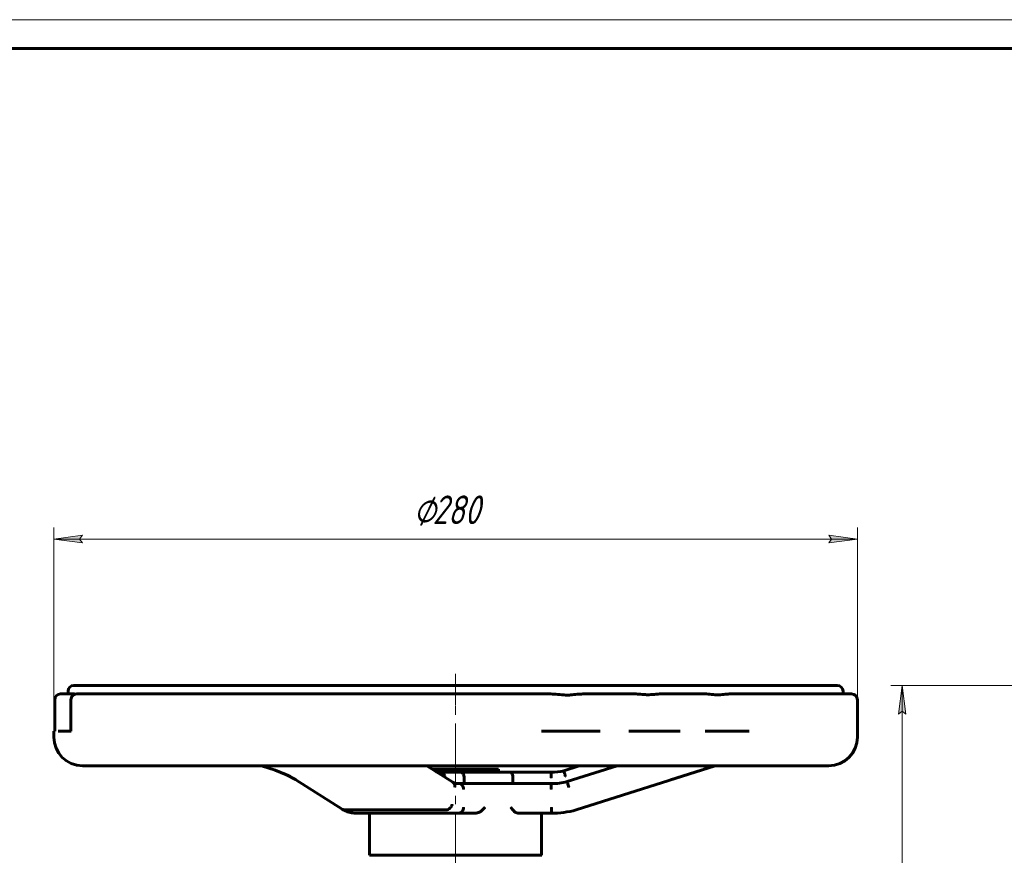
# Model space of a CAD drawing. Header units: millimetres. Extents: x 0 to 594, y 0 to 420.
# Tile 10 of 11: x 227 to 399, y 274 to 420. Entities that reach past the tile are written whole.
import ezdxf

# ---------------------------------------------------------------- set-up
doc = ezdxf.new("R2010")
doc.units = ezdxf.units.MM
for name, pattern in [('K5LT_AXLED', [13.875, 9.375, -1.5, 1.5, -1.5]), ('K5LT_BASIC', [0]), ('K5LT_THIN', [0])]:
    doc.linetypes.add(name, pattern=pattern)
doc.layers.add('Системный слой', color=7, linetype='Continuous')
doc.layers.add('Системный слой (1)', color=251, linetype='Continuous', true_color=0x6c6c6c)
doc.styles.add('KDIMTEXTSTYLE', font='txt', dxfattribs={"width": 0.96, "oblique": 15, "height": 5})
doc.styles.add('KTEXTSTYLE', font='txt', dxfattribs={"width": 0.96, "height": 5})
doc.dimstyles.new('KDIMSTYLE (0.50)', dxfattribs={"dimtxt": 5, "dimasz": 1, "dimexe": 2, "dimexo": 0, "dimgap": 1, "dimtad": 1, "dimlfac": 2, "dimtxsty": 'KDIMTEXTSTYLE', "dimsah": 1, "dimcen": 0, "dimdle": 1, "dimadec": 0, "dimazin": 0, "dimtfac": 0.667, "dimtmove": 0, "dimatfit": 3, "dimfxl": 1, "dimtvp": 1, "dimtolj": 1, "dimtzin": 0, "dimarcsym": 0})

# ---------------------------------------------------------------- blocks, each defined once
blk = doc.blocks.new('U24')
at = {"layer": 'Системный слой (1)', "color": 143, "linetype": 'K5LT_BASIC', "lineweight": 60, "true_color": 0x33acca}
for p, q in [((302.86, 287.22), (303.15, 287.09)), ((303.15, 287.09), (303.43, 287.01)), ((303.43, 287.01), (303.56, 287)), ((303.56, 287), (303.7, 286.99))]:
    blk.add_line(p, q, dxfattribs=at)
blk = doc.blocks.new('U25')
at = {"layer": 'Системный слой (1)', "color": 143, "linetype": 'K5LT_BASIC', "lineweight": 60, "true_color": 0x33acca}
for p, q in [((271.99, 289.28), (271.91, 289.31)), ((273.38, 288.73), (271.99, 289.28)), ((274.15, 288.37), (273.38, 288.73)), ((274.51, 288.19), (274.15, 288.37)), ((275.5, 287.63), (274.51, 288.19))]:
    blk.add_line(p, q, dxfattribs=at)
blk = doc.blocks.new('U26')
at = {"layer": 'Системный слой (1)', "color": 143, "linetype": 'K5LT_BASIC', "lineweight": 60, "true_color": 0x33acca}
for p, q in [((238.34, 290.09), (303.34, 290.09)), ((303.34, 290.09), (368.34, 290.09))]:
    blk.add_line(p, q, dxfattribs=at)
blk = doc.blocks.new('U27')
at = {"layer": 'Системный слой (1)', "color": 143, "linetype": 'K5LT_BASIC', "lineweight": 60, "true_color": 0x33acca}
for p, q in [((236.94, 302.59), (236.98, 302.58)), ((236.98, 302.58), (237.03, 302.57)), ((237.03, 302.57), (237.08, 302.55))]:
    blk.add_line(p, q, dxfattribs=at)
blk = doc.blocks.new('U28')
at = {"layer": 'Системный слой (1)', "color": 143, "linetype": 'K5LT_BASIC', "lineweight": 60, "true_color": 0x33acca}
for p, q in [((288.34, 274.5), (303.34, 274.5)), ((303.34, 274.5), (318.34, 274.5))]:
    blk.add_line(p, q, dxfattribs=at)
blk = doc.blocks.new('U29')
at = {"layer": 'Системный слой (1)', "color": 143, "linetype": 'K5LT_BASIC', "lineweight": 60, "true_color": 0x33acca}
for p, q in [((299.93, 289.12), (299.99, 289.07)), ((299.99, 289.07), (300.04, 289.03)), ((300.04, 289.03), (300.09, 288.98))]:
    blk.add_line(p, q, dxfattribs=at)
blk = doc.blocks.new('U30')
at = {"layer": 'Системный слой (1)', "color": 143, "linetype": 'K5LT_BASIC', "lineweight": 60, "true_color": 0x33acca}
for p, q in [((283.58, 282.51), (283.57, 282.51)), ((283.59, 282.5), (283.58, 282.51)), ((283.61, 282.49), (283.59, 282.5)), ((283.59, 282.5), (283.59, 282.5)), ((283.63, 282.48), (283.61, 282.49)), ((283.64, 282.48), (283.63, 282.48)), ((283.63, 282.48), (283.63, 282.48)), ((283.71, 282.45), (283.64, 282.48)), ((283.83, 282.42), (283.71, 282.45)), ((283.96, 282.4), (283.83, 282.42))]:
    blk.add_line(p, q, dxfattribs=at)
blk = doc.blocks.new('U31')
at = {"layer": 'Системный слой (1)', "color": 143, "linetype": 'K5LT_BASIC', "lineweight": 60, "true_color": 0x33acca}
for p, q in [((299.33, 289.5), (303.34, 289.5)), ((303.34, 289.5), (310.84, 289.5))]:
    blk.add_line(p, q, dxfattribs=at)
blk = doc.blocks.new('U32')
at = {"layer": 'Системный слой (1)', "color": 143, "linetype": 'K5LT_BASIC', "lineweight": 60, "true_color": 0x33acca}
for p, q in [((269.52, 290.09), (271.91, 289.31)), ((271.91, 289.31), (273.86, 288.51)), ((273.86, 288.51), (275.44, 287.67)), ((275.44, 287.67), (275.45, 287.67)), ((275.45, 287.67), (275.5, 287.64)), ((275.5, 287.64), (275.5, 287.64)), ((275.5, 287.64), (275.5, 287.64)), ((275.5, 287.64), (275.5, 287.63)), ((275.5, 287.63), (275.5, 287.63)), ((275.5, 287.63), (275.5, 287.63)), ((275.5, 287.63), (275.5, 287.63)), ((275.5, 287.63), (275.5, 287.63))]:
    blk.add_line(p, q, dxfattribs=at)
blk = doc.blocks.new('U33')
at = {"layer": 'Системный слой (1)', "color": 143, "linetype": 'K5LT_BASIC', "lineweight": 60, "true_color": 0x33acca}
for p, q in [((299.9, 289.13), (300.1, 289.05)), ((300.1, 289.05), (300.28, 289)), ((300.28, 289), (300.45, 288.99))]:
    blk.add_line(p, q, dxfattribs=at)
blk = doc.blocks.new('U34')
at = {"layer": 'Системный слой (1)', "color": 143, "linetype": 'K5LT_BASIC', "lineweight": 60, "true_color": 0x33acca}
for p, q in [((283.57, 282.51), (283.58, 282.51)), ((283.58, 282.51), (283.59, 282.5)), ((283.59, 282.5), (283.59, 282.5))]:
    blk.add_line(p, q, dxfattribs=at)
blk = doc.blocks.new('U35')
at = {"layer": 'Системный слой (1)', "color": 143, "linetype": 'K5LT_BASIC', "lineweight": 60, "true_color": 0x33acca}
for p, q in [((300.62, 289), (300.96, 288.92)), ((300.96, 288.92), (300.96, 288.92)), ((300.96, 288.92), (300.97, 288.91)), ((300.97, 288.91), (301, 288.9)), ((301, 288.9), (301.05, 288.87)), ((301.05, 288.87), (301.14, 288.8)), ((301.14, 288.8), (301.24, 288.7)), ((301.24, 288.7), (301.24, 288.7)), ((301.24, 288.7), (301.25, 288.69)), ((301.25, 288.69), (301.27, 288.66)), ((301.27, 288.66), (301.31, 288.62)), ((301.31, 288.62), (301.37, 288.51)), ((301.37, 288.51), (301.43, 288.38)), ((301.43, 288.38), (301.43, 288.38)), ((301.43, 288.38), (301.43, 288.36)), ((301.43, 288.36), (301.44, 288.34)), ((301.44, 288.34), (301.46, 288.28)), ((301.46, 288.28), (301.48, 288.17)), ((301.48, 288.17), (301.5, 288.08))]:
    blk.add_line(p, q, dxfattribs=at)
blk = doc.blocks.new('U36')
at = {"layer": 'Системный слой (1)', "color": 143, "linetype": 'K5LT_BASIC', "lineweight": 60, "true_color": 0x33acca}
for p, q in [((303.34, 304.09), (236.84, 304.09)), ((369.84, 304.09), (303.34, 304.09))]:
    blk.add_line(p, q, dxfattribs=at)
blk = doc.blocks.new('D10')
at = {"layer": 'Системный слой (1)'}
for points in [[(238.34, 328.91), (237.84, 329.57), (238.34, 330.23), (233.34, 329.57)], [(373.34, 329.57), (368.34, 330.23), (368.84, 329.57), (368.34, 328.91)]]:
    blk.add_hatch(color=7, dxfattribs=at).paths.add_polyline_path(points)
at = {"layer": 'Системный слой (1)', "color": 7, "linetype": 'K5LT_THIN', "lineweight": 18, "true_color": 0xffffff}
for p, q in [((233.34, 295.09), (233.34, 331.57)), ((373.34, 301.59), (373.34, 331.57)), ((233.34, 329.57), (238.34, 330.23)), ((238.34, 328.91), (233.34, 329.57)), ((373.34, 329.57), (233.34, 329.57)), ((238.34, 330.23), (237.84, 329.57)), ((237.84, 329.57), (238.34, 328.91)), ((368.84, 329.57), (368.34, 330.23)), ((368.34, 330.23), (373.34, 329.57)), ((373.34, 329.57), (368.34, 328.91)), ((368.34, 328.91), (368.84, 329.57))]:
    blk.add_line(p, q, dxfattribs=at)
blk.add_wipeout([(296.01, 330.57), (296.01, 337.95), (310.08, 337.95), (310.08, 330.57)]).dxf.layer = 'Системный слой (1)'
at = {"layer": 'Системный слой (1)', "color": 7, "char_height": 5, "attachment_point": 1, "style": 'KTEXTSTYLE'}
for s, insert in [('\\fArial|b0|c204|p34;\\H5.0;\\W1.000;\\Q15;\\fGOST Type AU|b0|i0|c204|p34;\\Q15;\\W0.960;⌀', (296.01, 337.16)), ('\\fArial|b0|c204|p34;\\H5.0;\\W1.000;\\Q15;\\fGOST Type AU|b0|i0|c204|p34;\\Q15;\\W0.960;280', (299.32, 337.16))]:
    blk.add_mtext(s, dxfattribs=dict(at, insert=insert))
blk = doc.blocks.new('KDIMARROW_01')
at = {"layer": 'Системный слой'}
blk.add_hatch(color=0, dxfattribs=at).paths.add_polyline_path([(-5, -0.66), (0, 0), (-5, 0.66), (-4.5, 0)])
at = {"layer": 'Системный слой', "color": 0, "linetype": 'K5LT_THIN', "lineweight": 18}
for p, q in [((-4.5, 0), (-5, 0.66)), ((-5, 0.66), (0, 0)), ((0, 0), (-5, -0.66)), ((-5, -0.66), (-4.5, 0))]:
    blk.add_line(p, q, dxfattribs=at)
at = {"layer": 'Системный слой (1)', "color": 0, "linetype": 'K5LT_THIN', "lineweight": 18}
blk.add_line((507.71, 198.09), (507.21, 198.09), dxfattribs=at)
blk = doc.blocks.new('D16')
at = {"layer": 'Системный слой (1)'}
for points in [[(381.81, 299.09), (381.15, 304.09), (380.49, 299.09), (381.15, 299.59)], [(381.15, 198.09), (381.81, 203.09), (381.15, 202.59), (380.49, 203.09)]]:
    blk.add_hatch(color=7, dxfattribs=at).paths.add_polyline_path(points)
at = {"layer": 'Системный слой (1)', "color": 7, "linetype": 'K5LT_THIN', "lineweight": 18, "true_color": 0xffffff}
for p, q in [((406.11, 304.09), (379.15, 304.09)), ((380.49, 299.09), (381.15, 304.09)), ((381.15, 304.09), (381.81, 299.09)), ((381.15, 304.09), (381.15, 198.09)), ((381.15, 299.59), (380.49, 299.09)), ((381.81, 299.09), (381.15, 299.59)), ((381.15, 198.09), (380.49, 203.09)), ((380.49, 203.09), (381.15, 202.59)), ((381.15, 202.59), (381.81, 203.09)), ((381.81, 203.09), (381.15, 198.09)), ((507.71, 198.09), (379.15, 198.09))]:
    blk.add_line(p, q, dxfattribs=at)
blk.add_wipeout([(380.15, 245.94), (372.77, 245.94), (372.77, 255.82), (380.15, 255.82)]).dxf.layer = 'Системный слой (1)'
at = {"layer": 'Системный слой (1)', "color": 7, "insert": (373.56, 245.94), "char_height": 5, "attachment_point": 1, "rotation": 90, "style": 'KTEXTSTYLE'}
blk.add_mtext('\\fArial|b0|c204|p34;\\H5.0;\\W1.000;\\Q15;\\fGOST Type AU|b0|i0|c204|p34;\\Q15;\\W0.960;212', dxfattribs=at)
blk = doc.blocks.new('U66')
at = {"color": 7, "linetype": 'K5LT_THIN', "lineweight": 18, "true_color": 0xffffff}
blk.add_line((0, 420), (594, 420), dxfattribs=at)
at = {"color": 143, "linetype": 'K5LT_BASIC', "lineweight": 60, "true_color": 0x33acca}
blk.add_line((20, 415), (589, 415), dxfattribs=at)

msp = doc.modelspace()

# ---------------------------------------------------------------- linework, layer by layer
at = {"layer": 'Системный слой (1)', "color": 30, "linetype": 'K5LT_AXLED', "lineweight": 18, "true_color": 0xff8000}
for p, q in [((303.3361, 300.5873), (303.3361, 306.0873)), ((303.3361, 288.0873), (303.3361, 303.5873)), ((303.3361, 286.9955), (303.3361, 291.4955)), ((303.3361, 272.4955), (303.3361, 287.9955)), ((303.3361, 230.5873), (303.3361, 276.4953))]:
    msp.add_line(p, q, dxfattribs=at)
at = {"layer": 'Системный слой (1)', "color": 143, "linetype": 'K5LT_BASIC', "lineweight": 60, "true_color": 0x33acca}
for p, q in [((269.0504, 304.0873), (269.09, 304.0873)), ((271.3057, 304.0873), (271.7378, 304.0873)), ((272.4831, 304.0873), (273.1537, 304.0873)), ((273.1537, 304.0873), (273.3971, 304.0873)), ((235.0815, 302.5873), (234.5023, 302.5873)), ((235.8361, 302.5873), (235.0815, 302.5873)), ((236.939, 302.5873), (235.0815, 302.5873)), ((235.8361, 302.5873), (235.8361, 303.0873)), ((318.0838, 302.5873), (237.3336, 302.5873)), ((319.9531, 302.5873), (318.0838, 302.5873)), ((328.1695, 302.5873), (325.5171, 302.5873)), ((333.1132, 302.5873), (328.1695, 302.5873)), ((334.5619, 302.5873), (333.1132, 302.5873)), ((341.8984, 302.5873), (339.0945, 302.5873)), ((346.2233, 302.5873), (341.8984, 302.5873)), ((347.0589, 302.5873), (346.2233, 302.5873)), ((353.7587, 302.5873), (351.0727, 302.5873)), ((372.3361, 302.5873), (353.7587, 302.5873)), ((370.8361, 302.5873), (370.8361, 303.0873)), ((233.5023, 301.5873), (233.5023, 296.0873)), ((236.3336, 301.5873), (236.3336, 296.0873)), ((373.3361, 295.0873), (373.3361, 301.5873)), ((233.5047, 296.0873), (233.3361, 296.0873)), ((233.3361, 295.0873), (233.3361, 296.0873)), ((236.3771, 296.0873), (234.0923, 296.0873)), ((328.5294, 296.0873), (318.2975, 296.0873)), ((342.4573, 296.0873), (333.5448, 296.0873)), ((354.4895, 296.0873), (346.8448, 296.0873)), ((302.874, 287.2095), (298.3372, 290.0873)), ((299.929, 289.1157), (298.3973, 290.0873)), ((324.8981, 290.0873), (322.1801, 289.2253)), ((331.5134, 290.0873), (322.7848, 287.3189)), ((340.4869, 287.5245), (348.5671, 290.0873)), ((348.5671, 290.0873), (346.6073, 289.4657)), ((300.6222, 288.9955), (300.3259, 288.9955)), ((304.2218, 288.9955), (300.6222, 288.9955)), ((312.8229, 288.9955), (304.2218, 288.9955)), ((310.8361, 288.9955), (310.8361, 289.4955)), ((320.0222, 288.9955), (312.8229, 288.9955)), ((340.7588, 287.6108), (346.3126, 289.3723)), ((283.5705, 282.5135), (275.4994, 287.6333)), ((303.8698, 286.9955), (303.5637, 286.9955)), ((307.0666, 286.9955), (303.8698, 286.9955)), ((304.8313, 286.9955), (304.8313, 287.9955)), ((308.1158, 286.9955), (307.0666, 286.9955)), ((312.3421, 286.9955), (308.1158, 286.9955)), ((313.6287, 286.9955), (312.3421, 286.9955)), ((313.3361, 287.9955), (313.3361, 286.9955)), ((320.0222, 286.9955), (313.6287, 286.9955)), ((324.355, 282.408), (340.4869, 287.5245)), ((283.9556, 282.4044), (301.7091, 282.4044)), ((303.7015, 281.8357), (285.948, 281.8357)), ((288.3361, 274.4955), (288.3361, 281.8357)), ((303.8867, 281.8397), (306.737, 281.8397)), ((314.2877, 281.8397), (320.0222, 281.8397)), ((318.3361, 274.4955), (318.3361, 281.8397))]:
    msp.add_line(p, q, dxfattribs=at)
for centre, radius, start, end in [((236.8361, 303.0873), 1, 90, 180), ((369.8361, 303.0873), 1, 0, 90), ((234.5023, 301.5873), 1, 90, 179.999994), ((237.3336, 301.5873), 1, 90, 180.000009), ((372.3361, 301.5873), 1, 0, 90), ((238.3361, 295.0873), 5, 180, 270), ((368.3361, 295.0873), 5, 270, 0), ((320.3588, 296.0813), 7.0938, 267.280177, 284.877633), ((320.3588, 296.0813), 9.0921, 267.878248, 285.475704), ((320.3588, 296.0813), 14.2456, 268.646006, 286.193279), ((324.0527, 283.3612), 1, 286.193279, 287.597456)]:
    msp.add_arc(centre, radius, start, end, dxfattribs=at)
for end_param in [0.00061817, 0.00061519]:
    msp.add_ellipse((276.0351, 288.4778), major_axis=(-0.5357, -0.8444), ratio=0.82549896, start_param=0, end_param=end_param, dxfattribs=at)
for points, knots in [([(319.9531, 302.5873), (320.1253, 302.5873), (320.2972, 302.5801), (320.9256, 302.5391), (321.3914, 302.4778), (322.1366, 302.4145), (322.3907, 302.3995), (322.9036, 302.394), (323.1398, 302.4017), (323.7755, 302.4443), (324.1566, 302.4903), (324.8464, 302.5589), (325.1828, 302.5873), (325.5171, 302.5873)], [0.372714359, 0.372714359, 0.372714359, 0.372714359, 0.431462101, 0.431462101, 0.592999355, 0.592999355, 0.681662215, 0.681662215, 0.762591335, 0.762591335, 0.888942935, 0.888942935, 0.992614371, 0.992614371, 0.992614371, 0.992614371]), ([(334.5619, 302.5873), (334.7269, 302.5873), (334.8912, 302.5805), (335.4015, 302.5494), (335.7566, 302.512), (336.3421, 302.4721), (336.5484, 302.4626), (336.9627, 302.4585), (337.1548, 302.4631), (337.6462, 302.4885), (337.9367, 302.5155), (338.4993, 302.5637), (338.8002, 302.5873), (339.0945, 302.5873)], [0.392468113, 0.392468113, 0.392468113, 0.392468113, 0.455747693, 0.455747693, 0.594618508, 0.594618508, 0.675813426, 0.675813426, 0.751288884, 0.751288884, 0.862237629, 0.862237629, 0.980447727, 0.980447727, 0.980447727, 0.980447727]), ([(347.0589, 302.5873), (347.4458, 302.5873), (347.8516, 302.5311), (348.4186, 302.4696), (348.579, 302.4543), (348.8336, 302.4396), (348.9216, 302.4362), (349.0867, 302.4336), (349.1621, 302.4338), (349.332, 302.4378), (349.4249, 302.4421), (349.7129, 302.4617), (349.9013, 302.4825), (350.3588, 302.5367), (350.6139, 302.5695), (350.9371, 302.5853), (351.004, 302.5873), (351.0727, 302.5873)], [1.605096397, 1.605096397, 1.605096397, 1.605096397, 1.866541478, 1.866541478, 1.972651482, 1.972651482, 2.028378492, 2.028378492, 2.074858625, 2.074858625, 2.13089448, 2.13089448, 2.244598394, 2.244598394, 2.396611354, 2.396611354, 2.434193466, 2.434193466, 2.434193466, 2.434193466]), ([(304.8313, 287.9955), (304.8313, 288.1127), (304.8186, 288.2281), (304.7687, 288.4512), (304.7311, 288.555), (304.6322, 288.744), (304.57, 288.8239), (304.4587, 288.9192), (304.4132, 288.9474), (304.3196, 288.9855), (304.2716, 288.9952), (304.2231, 288.9955), (304.2225, 288.9955), (304.2218, 288.9955)], [0, 0, 0, 0, 0.070322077, 0.070322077, 0.144390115, 0.144390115, 0.226924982, 0.226924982, 0.279825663, 0.279825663, 0.333458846, 0.333458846, 0.334171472, 0.334171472, 0.334171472, 0.334171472]), ([(312.8229, 288.9955), (312.8235, 288.9955), (312.824, 288.9955), (312.8664, 288.9952), (312.908, 288.9855), (312.9883, 288.9474), (313.0271, 288.9192), (313.121, 288.8239), (313.1728, 288.744), (313.2544, 288.555), (313.2852, 288.4512), (313.3258, 288.2281), (313.3361, 288.1127), (313.3361, 287.9955)], [-0.00071541, -0.00071541, -0.00071541, -0.00071541, 0, 0, 0.053842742, 0.053842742, 0.106950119, 0.106950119, 0.189807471, 0.189807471, 0.264164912, 0.264164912, 0.334761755, 0.334761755, 0.334761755, 0.334761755]), ([(319.9992, 287.9955), (319.9992, 287.9974), (319.9993, 287.9993), (320.0023, 288.134), (320.0052, 288.2653), (320.0107, 288.5072), (320.0133, 288.6159), (320.0175, 288.7988), (320.0192, 288.8712), (320.0216, 288.9701), (320.0222, 288.9954), (320.0222, 288.9955)], [-0.315193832, -0.315193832, -0.315193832, -0.315193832, -0.314041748, -0.314041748, -0.234371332, -0.234371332, -0.156228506, -0.156228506, -0.07810829, -0.07810829, 0, 0, 0, 0]), ([(322.4606, 288.2652), (322.4601, 288.267), (322.4595, 288.2688), (322.4407, 288.3329), (322.4226, 288.395), (322.3855, 288.5219), (322.3667, 288.5862), (322.3151, 288.7625), (322.2848, 288.8663), (322.234, 289.0406), (322.2139, 289.1095), (322.187, 289.2018), (322.1802, 289.2253), (322.1801, 289.2253)], [-0.629037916, -0.629037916, -0.629037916, -0.629037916, -0.627885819, -0.627885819, -0.588975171, -0.588975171, -0.546951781, -0.546951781, -0.468808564, -0.468808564, -0.39068789, -0.39068789, -0.314031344, -0.314031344, -0.314031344, -0.314031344]), ([(302.874, 287.2095), (302.9433, 287.1655), (303.0045, 287.1093), (303.123, 286.9549), (303.1715, 286.8507), (303.2262, 286.6188), (303.231, 286.493), (303.2125, 286.3639), (303.2122, 286.3621), (303.2119, 286.3602)], [-0.217258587, -0.217258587, -0.217258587, -0.217258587, -0.157780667, -0.157780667, -0.079642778, -0.079642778, 0, 0, 0.001159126, 0.001159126, 0.001159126, 0.001159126]), ([(303.8698, 286.9955), (303.9826, 286.9955), (304.0945, 286.9701), (304.304, 286.8712), (304.3996, 286.7987), (304.5618, 286.6158), (304.6269, 286.5071), (304.7183, 286.2652), (304.743, 286.134), (304.7448, 285.9994), (304.7448, 285.9974), (304.7449, 285.9955)], [-0.31402163, -0.31402163, -0.31402163, -0.31402163, -0.23590476, -0.23590476, -0.157780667, -0.157780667, -0.079642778, -0.079642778, 0, 0, 0.001159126, 0.001159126, 0.001159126, 0.001159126]), ([(320.0041, 285.9955), (320.0042, 285.9974), (320.0042, 285.9994), (320.0066, 286.134), (320.0089, 286.2652), (320.0132, 286.5071), (320.0152, 286.6158), (320.0185, 286.7987), (320.0199, 286.8712), (320.0217, 286.9701), (320.0222, 286.9954), (320.0222, 286.9955)], [-0.315178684, -0.315178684, -0.315178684, -0.315178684, -0.314019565, -0.314019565, -0.234377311, -0.234377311, -0.156239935, -0.156239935, -0.078116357, -0.078116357, 0, 0, 0, 0]), ([(323.0699, 286.3602), (323.0694, 286.3621), (323.0688, 286.3639), (323.0311, 286.4906), (322.9943, 286.6141), (322.9258, 286.8446), (322.8946, 286.9493), (322.8421, 287.126), (322.8212, 287.1962), (322.7926, 287.2927), (322.7851, 287.318), (322.7848, 287.3189), (322.7848, 287.3189), (322.7848, 287.3189)], [-0.628997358, -0.628997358, -0.628997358, -0.628997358, -0.627838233, -0.627838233, -0.549685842, -0.549685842, -0.471538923, -0.471538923, -0.393404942, -0.393404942, -0.315283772, -0.315283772, -0.313830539, -0.313830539, -0.313830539, -0.313830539]), ([(302.7206, 283.3612), (302.7203, 283.3593), (302.72, 283.3574), (302.6997, 283.2285), (302.6571, 283.103), (302.5328, 282.8717), (302.4529, 282.7677), (302.2658, 282.5926), (302.1603, 282.5233), (301.9373, 282.4287), (301.8219, 282.4044), (301.7091, 282.4044)], [-0.001203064, -0.001203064, -0.001203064, -0.001203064, 0, 0, 0.079579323, 0.079579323, 0.15771188, 0.15771188, 0.235838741, 0.235838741, 0.313962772, 0.313962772, 0.313962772, 0.313962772]), ([(283.5926, 282.5), (283.5931, 282.4998), (283.5935, 282.4995), (283.5974, 282.4973), (283.6008, 282.4953), (283.6087, 282.4907), (283.6133, 282.4881), (283.6268, 282.4803), (283.6358, 282.4751), (283.663, 282.4597), (283.6811, 282.4495), (283.7355, 282.4195), (283.7717, 282.4), (283.881, 282.3428), (283.9544, 282.3066), (284.176, 282.2036), (284.3257, 282.1427), (284.6335, 282.0351), (284.7915, 281.9889), (285.1104, 281.9143), (285.2713, 281.8859), (285.5883, 281.8479), (285.7445, 281.8377), (285.9165, 281.8358), (285.9323, 281.8357), (285.948, 281.8357)], [0.0040932, 0.0040932, 0.0040932, 0.0040932, 0.01227959, 0.01227959, 0.07736296, 0.07736296, 0.16291231, 0.16291231, 0.33401101, 0.33401101, 0.67620841, 0.67620841, 1.35651001, 1.35651001, 2.71711322, 2.71711322, 5.43422644, 5.43422644, 8.23422644, 8.23422644, 11.03422644, 11.03422644, 13.72875128, 13.72875128, 14, 14, 14, 14]), ([(303.9052, 281.8405), (303.9002, 281.8403), (303.8952, 281.84), (303.889, 281.8398), (303.8878, 281.8397), (303.8753, 281.8392), (303.8639, 281.8387), (303.8384, 281.8378), (303.8243, 281.8374), (303.7961, 281.8367), (303.782, 281.8364), (303.7538, 281.836), (303.7398, 281.8358), (303.7176, 281.8357), (303.7096, 281.8357), (303.7015, 281.8357)], [0.17854353, 0.17854353, 0.17854353, 0.17854353, 0.5356306, 0.5356306, 0.61752986, 0.61752986, 1.42834827, 1.42834827, 2.42834827, 2.42834827, 3.42834827, 3.42834827, 4.42834827, 4.42834827, 5, 5, 5, 5]), ([(304.7298, 282.8397), (304.7298, 282.8377), (304.7298, 282.8357), (304.73, 282.701), (304.7072, 282.5699), (304.6195, 282.3281), (304.5561, 282.2194), (304.3967, 282.0365), (304.3022, 281.964), (304.105, 281.8703), (304.0059, 281.8453), (303.9052, 281.8405)], [-0.001203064, -0.001203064, -0.001203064, -0.001203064, 0, 0, 0.079579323, 0.079579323, 0.157711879, 0.157711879, 0.235838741, 0.235838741, 0.305772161, 0.305772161, 0.305772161, 0.305772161]), ([(307.6395, 282.0898), (307.5735, 282.0481), (307.4559, 281.9867), (307.2796, 281.9211), (307.124, 281.8794), (306.9671, 281.8522), (306.8378, 281.8413), (306.7621, 281.8397), (306.737, 281.8397)], [0, 0, 0, 0, 2.26412267, 3.76995208, 5.26956784, 6.76546645, 8.25410089, 9, 9, 9, 9]), ([(308.4572, 282.8397), (308.4565, 282.8389), (308.4558, 282.8382), (308.3056, 282.6731), (308.0662, 282.4006), (307.7405, 282.1569), (307.6919, 282.1229), (307.6395, 282.0898)], [-0.000632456, -0.000632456, -0.000632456, -0.000632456, 0, 0, 0.137190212, 0.137190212, 0.158998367, 0.158998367, 0.158998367, 0.158998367]), ([(313.6287, 282.0898), (313.5889, 282.1229), (313.5517, 282.1569), (313.3013, 282.4006), (313.1088, 282.6731), (312.9865, 282.8382), (312.986, 282.8389), (312.9854, 282.8397)], [0.664470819, 0.664470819, 0.664470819, 0.664470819, 0.686277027, 0.686277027, 0.823457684, 0.823457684, 0.82409014, 0.82409014, 0.82409014, 0.82409014]), ([(314.2877, 281.8397), (314.2534, 281.8397), (314.183, 281.8437), (314.076, 281.8625), (313.9837, 281.8894), (313.8937, 281.9241), (313.7955, 281.9718), (313.7025, 282.0311), (313.6459, 282.0755), (313.6287, 282.0898)], [0, 0, 0, 0, 1.62176415, 3.23056783, 4.74250232, 5.66100072, 7.18694494, 9.12260552, 10, 10, 10, 10]), ([(320.0222, 281.8397), (320.0222, 281.8397), (320.0225, 281.8651), (320.0236, 281.964), (320.0245, 282.0365), (320.0267, 282.2194), (320.028, 282.3281), (320.0309, 282.5699), (320.0325, 282.701), (320.0341, 282.8357), (320.0342, 282.8377), (320.0342, 282.8397)], [0, 0, 0, 0, 0.078123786, 0.078123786, 0.156250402, 0.156250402, 0.234382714, 0.234382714, 0.313961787, 0.313961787, 0.315164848, 0.315164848, 0.315164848, 0.315164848])]:
    msp.add_open_spline(points, degree=3, knots=knots, dxfattribs=at)

# ---------------------------------------------------------------- block references
at = {"layer": 'Системный слой (1)'}
for name in ['U36', 'U27', 'U26', 'U32', 'U25', 'U31', 'U33', 'U29', 'U35', 'U24', 'U30', 'U34', 'U28']:
    msp.add_blockref(name, (0, 0), dxfattribs=at)

# ---------------------------------------------------------------- next in the draw order: dimensions: what is measured, and where the dimension line sits
at = {"layer": 'Системный слой (1)', "color": 7}
dim = msp.add_linear_dim(base=(373.3361, 329.57), p1=(233.3361, 295.0873), p2=(373.3361, 301.5873), dimstyle='KDIMSTYLE (0.50)', override={"dimexo": 0, "dimpost": '\\fGOST Type AU|b0|c204|p34;\\H5.0;\\W0.960;\\Q15;∅<>', "dimblk1": 'KDIMARROW_01', "dimblk2": 'KDIMARROW_01', "dimse1": 0, "dimse2": 0, "dimclrt": 7, "dimtol": 1, "dimtp": 0, "dimtm": 0, "dimtdec": 5, "dimtolj": 1}, dxfattribs=at)
dim.commit()
dim.dimension.update_dxf_attribs({"geometry": 'D10', "text_midpoint": (303.3361, 329.57), "dimtype": 160})

# ---------------------------------------------------------------- next in the draw order: dimensions: what is measured, and where the dimension line sits
dim = msp.add_linear_dim(base=(381.1475, 304.0873), p1=(507.7061, 198.0873), p2=(406.1052, 304.0873), angle=90, dimstyle='KDIMSTYLE (0.50)', override={"dimexo": 0, "dimpost": '\\fGOST Type AU|b0|c204|p34;\\H5.0;\\W0.960;\\Q15;<>', "dimblk1": 'KDIMARROW_01', "dimblk2": 'KDIMARROW_01', "dimse1": 0, "dimse2": 0, "dimclrt": 7, "dimtol": 1, "dimtp": 0, "dimtm": 0, "dimtdec": 5, "dimtolj": 1}, dxfattribs=at)
dim.commit()
dim.dimension.update_dxf_attribs({"geometry": 'D16', "text_midpoint": (381.1475, 251.0873), "dimtype": 160})

# ---------------------------------------------------------------- next in the draw order: block references
msp.add_blockref('U66', (0, 0))

doc.saveas('drawing.dxf')
